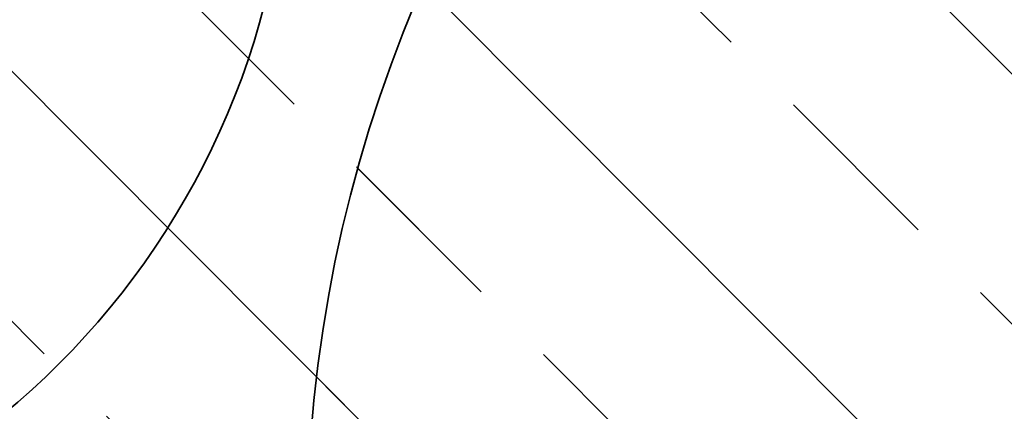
# Model space of a CAD drawing. Extents: x 5477758 to 5478333, y 5918235 to 5918502.
# Tile 46 of 130: x 5477902.585 to 5477904.356, y 5918356.827 to 5918357.531. Entities that reach past the tile are written whole.
import ezdxf

# ---------------------------------------------------------------- set-up
doc = ezdxf.new("R2010")
doc.units = 0
doc.header["$LTSCALE"] = 0.25
doc.linetypes.add('tabelka$0$mapa PZT$0$xref$0$1753 Tchnologia.dwg$0${ Half Dash }', pattern=[0])
for name, color, linetype, lineweight in [('ZZ_korona', 94, 'CONTINUOUS', 35), ('ZZ_nawadnianie', 150, 'CONTINUOUS', 9), ('ZZ_NSOD', 202, 'CONTINUOUS', 35), ('ZZ_SOD', 210, 'tabelka$0$mapa PZT$0$xref$0$1753 Tchnologia.dwg$0${ Half Dash }', 35)]:
    doc.layers.add(name, color=color, linetype=linetype, lineweight=lineweight)
pattern_1 = [(134.933, (5477837.84446, 5918344.9947), (-0.4495376, -0.4484874), []), (134.933, (5477837.845, 5918345.4437), (-0.4495376, -0.4484874), [0.3175, -0.15875])]

msp = doc.modelspace()

# ---------------------------------------------------------------- hatches: boundary and pattern name
at = {"layer": 'ZZ_nawadnianie', "ltscale": 0.15}
h = msp.add_hatch(dxfattribs=at)
h.set_pattern_fill('ANSI33', color=256, scale=0.1, angle=30)
h.set_pattern_definition(pattern_1)
edge = h.paths.add_edge_path()
edge.add_arc((5477901.6575, 5918357.9117), 4.5, 0, 360)
h = msp.add_hatch(dxfattribs=at)
h.set_pattern_fill('ANSI33', color=256, scale=0.1, angle=30)
h.set_pattern_definition(pattern_1)
edge = h.paths.add_edge_path()
edge.add_arc((5477905.6012, 5918356.591), 2.5, 0, 360)

# ---------------------------------------------------------------- linework, layer by layer
at = {"layer": 'ZZ_korona'}
msp.add_arc((5477901.6575, 5918357.9117), 4, 9.7782, 236.4984, dxfattribs=at)
at = {"layer": 'ZZ_NSOD', "ltscale": 0.15}
msp.add_circle((5477901.6575, 5918357.9117), 1.4125, dxfattribs=at)
at = {"layer": 'ZZ_SOD', "ltscale": 0.15}
for centre, radius in [((5477901.6575, 5918357.9117), 4.5), ((5477905.6012, 5918356.591), 2.5)]:
    msp.add_circle(centre, radius, dxfattribs=at)

doc.saveas('drawing.dxf')
